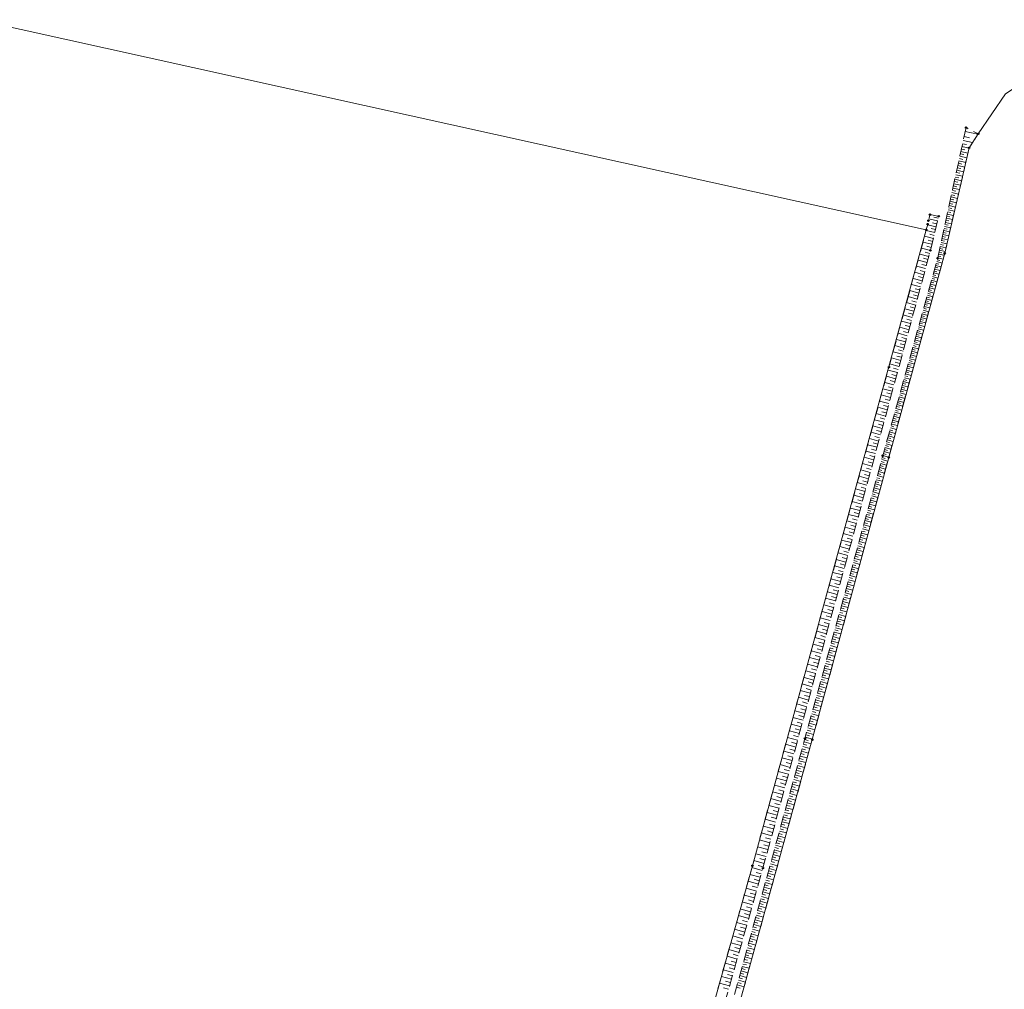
# Model space of a CAD drawing. Header units: metres. Extents: x 5548743 to 5556416, y 5707500 to 5714000.
# Tile 122 of 244: x 5552761 to 5552889, y 5711502 to 5711628. Entities that reach past the tile are written whole.
import ezdxf

# ---------------------------------------------------------------- set-up
doc = ezdxf.new("R2010")
doc.units = ezdxf.units.M
doc.linetypes.add('1.5_0.75', pattern=[2.25, 1.5, -0.75])
doc.layers.get('0').update_dxf_attribs({"color": 2, "lineweight": 5})

# ---------------------------------------------------------------- blocks, each defined once
blk = doc.blocks.new('PIKIETAW1891')
at = {"color": 0}
blk.add_circle((0, 0), 0.09, dxfattribs=at)

msp = doc.modelspace()

# ---------------------------------------------------------------- linework, layer by layer
at = {"layer": '000 Inne (niezydentyfikowane)', "color": 7, "linetype": 'CONTINUOUS', "lineweight": 18, "flags": 128}
for points in [[(5552883.48, 5711613.38), (5552885.12, 5711613.02)], [(5552883.14, 5711611.78), (5552883.66, 5711611.67)], [(5552883.23, 5711612.21), (5552884.44, 5711611.95)], [(5552883.34, 5711612.73), (5552884.04, 5711612.57)], [(5552882.85, 5711610.47), (5552883.31, 5711610.37)], [(5552882.92, 5711610.77), (5552883.84, 5711610.57)], [(5552882.98, 5711611.09), (5552883.45, 5711610.99)], [(5552883.06, 5711611.41), (5552883.98, 5711611.21)], [(5552882.59, 5711609.25), (5552883.04, 5711609.15)], [(5552882.65, 5711609.55), (5552883.55, 5711609.36)], [(5552882.72, 5711609.86), (5552883.17, 5711609.76)], [(5552882.78, 5711610.16), (5552883.69, 5711609.96)], [(5552882.26, 5711607.76), (5552883.14, 5711607.57)], [(5552882.33, 5711608.06), (5552882.77, 5711607.96)], [(5552882.39, 5711608.36), (5552883.28, 5711608.16)], [(5552882.46, 5711608.65), (5552882.9, 5711608.56)], [(5552882.52, 5711608.95), (5552883.42, 5711608.76)], [(5552882.01, 5711606.6), (5552882.87, 5711606.41)], [(5552882.07, 5711606.89), (5552882.51, 5711606.79)], [(5552882.13, 5711607.18), (5552883.01, 5711606.99)], [(5552882.2, 5711607.47), (5552882.64, 5711607.38)], [(5552881.7, 5711605.17), (5552882.12, 5711605.08)], [(5552881.76, 5711605.45), (5552882.61, 5711605.27)], [(5552881.82, 5711605.74), (5552882.25, 5711605.65)], [(5552881.88, 5711606.02), (5552882.74, 5711605.84)], [(5552881.95, 5711606.31), (5552882.38, 5711606.22)], [(5552881.45, 5711604.05), (5552881.87, 5711603.96)], [(5552881.51, 5711604.33), (5552882.35, 5711604.15)], [(5552881.58, 5711604.61), (5552881.99, 5711604.52)], [(5552881.64, 5711604.89), (5552882.48, 5711604.71)], [(5552881.16, 5711602.68), (5552881.97, 5711602.5)], [(5552881.21, 5711602.95), (5552881.62, 5711602.86)], [(5552881.27, 5711603.22), (5552882.09, 5711603.05)], [(5552881.33, 5711603.5), (5552881.75, 5711603.41)], [(5552881.39, 5711603.77), (5552882.22, 5711603.59)], [(5552879.9, 5711601.78), (5552878.77, 5711602.05)], [(5552879.81, 5711601.41), (5552879.25, 5711601.54)], [(5552879.99, 5711602.16), (5552879.43, 5711602.29)], [(5552880.86, 5711601.34), (5552881.26, 5711601.25)], [(5552880.92, 5711601.6), (5552881.72, 5711601.43)], [(5552880.98, 5711601.87), (5552881.38, 5711601.78)], [(5552881.04, 5711602.14), (5552881.84, 5711601.96)], [(5552881.1, 5711602.41), (5552881.5, 5711602.32)], [(5552879.54, 5711600.29), (5552878.42, 5711600.56)], [(5552879.72, 5711601.04), (5552878.6, 5711601.3)], [(5552879.45, 5711599.91), (5552878.89, 5711600.05)], [(5552879.63, 5711600.66), (5552879.07, 5711600.8)], [(5552880.64, 5711600.28), (5552881.02, 5711600.2)], [(5552880.69, 5711600.54), (5552881.47, 5711600.37)], [(5552880.75, 5711600.81), (5552881.14, 5711600.72)], [(5552880.81, 5711601.07), (5552881.6, 5711600.9)], [(5552879.17, 5711598.76), (5552878.01, 5711599.04)], [(5552879.36, 5711599.53), (5552878.22, 5711599.8)], [(5552879.27, 5711599.14), (5552878.69, 5711599.28)], [(5552880.35, 5711598.99), (5552881.12, 5711598.83)], [(5552880.41, 5711599.25), (5552880.79, 5711599.17)], [(5552880.47, 5711599.51), (5552881.23, 5711599.34)], [(5552880.52, 5711599.76), (5552880.91, 5711599.68)], [(5552880.58, 5711600.02), (5552881.35, 5711599.85)], [(5552878.77, 5711597.18), (5552877.59, 5711597.5)], [(5552878.98, 5711597.97), (5552877.8, 5711598.26)], [(5552878.88, 5711597.57), (5552878.29, 5711597.73)], [(5552879.08, 5711598.36), (5552878.49, 5711598.5)], [(5552880.08, 5711597.73), (5552880.45, 5711597.65)], [(5552880.13, 5711597.98), (5552880.88, 5711597.82)], [(5552880.19, 5711598.23), (5552880.57, 5711598.15)], [(5552880.24, 5711598.49), (5552881, 5711598.32)], [(5552880.3, 5711598.74), (5552880.68, 5711598.66)], [(5552878.56, 5711596.4), (5552877.38, 5711596.72)], [(5552878.66, 5711596.79), (5552878.07, 5711596.95)], [(5552879.72, 5711596.27), (5552880.07, 5711596.17)], [(5552879.79, 5711596.51), (5552880.48, 5711596.32)], [(5552879.86, 5711596.75), (5552880.2, 5711596.66)], [(5552879.92, 5711597), (5552880.62, 5711596.84)], [(5552879.97, 5711597.24), (5552880.33, 5711597.16)], [(5552880.03, 5711597.48), (5552880.76, 5711597.33)], [(5552878.13, 5711594.82), (5552876.95, 5711595.14)], [(5552878.34, 5711595.61), (5552877.16, 5711595.93)], [(5552878.24, 5711595.21), (5552877.64, 5711595.37)], [(5552878.45, 5711596), (5552877.86, 5711596.16)], [(5552879.39, 5711595.06), (5552880.08, 5711594.87)], [(5552879.45, 5711595.3), (5552879.8, 5711595.21)], [(5552879.52, 5711595.55), (5552880.22, 5711595.35)], [(5552879.59, 5711595.79), (5552879.93, 5711595.69)], [(5552879.65, 5711596.03), (5552880.35, 5711595.84)], [(5552877.91, 5711594.03), (5552876.73, 5711594.35)], [(5552877.81, 5711593.64), (5552877.22, 5711593.8)], [(5552878.02, 5711594.43), (5552877.43, 5711594.59)], [(5552879.05, 5711593.85), (5552879.4, 5711593.76)], [(5552879.12, 5711594.1), (5552879.82, 5711593.9)], [(5552879.18, 5711594.34), (5552879.53, 5711594.24)], [(5552879.25, 5711594.58), (5552879.95, 5711594.38)], [(5552879.32, 5711594.82), (5552879.67, 5711594.72)], [(5552877.49, 5711592.45), (5552876.3, 5711592.78)], [(5552877.7, 5711593.24), (5552876.52, 5711593.56)], [(5552877.59, 5711592.85), (5552877, 5711593.01)], [(5552878.65, 5711592.41), (5552879, 5711592.31)], [(5552878.71, 5711592.65), (5552879.42, 5711592.45)], [(5552878.78, 5711592.89), (5552879.13, 5711592.79)], [(5552878.85, 5711593.13), (5552879.55, 5711592.93)], [(5552878.92, 5711593.37), (5552879.27, 5711593.27)], [(5552878.98, 5711593.61), (5552879.68, 5711593.42)], [(5552877.06, 5711590.87), (5552875.87, 5711591.2)], [(5552877.27, 5711591.66), (5552876.09, 5711591.99)], [(5552877.16, 5711591.27), (5552876.57, 5711591.43)], [(5552877.38, 5711592.06), (5552876.79, 5711592.22)], [(5552878.31, 5711591.2), (5552879.02, 5711591)], [(5552878.38, 5711591.44), (5552878.73, 5711591.34)], [(5552878.44, 5711591.68), (5552879.15, 5711591.48)], [(5552878.51, 5711591.92), (5552878.87, 5711591.82)], [(5552878.58, 5711592.16), (5552879.29, 5711591.97)], [(5552876.84, 5711590.08), (5552875.66, 5711590.4)], [(5552876.74, 5711589.69), (5552876.14, 5711589.85)], [(5552876.95, 5711590.48), (5552876.36, 5711590.64)], [(5552877.97, 5711589.99), (5552878.33, 5711589.89)], [(5552878.04, 5711590.23), (5552878.76, 5711590.03)], [(5552878.11, 5711590.47), (5552878.47, 5711590.37)], [(5552878.18, 5711590.72), (5552878.89, 5711590.52)], [(5552878.24, 5711590.96), (5552878.6, 5711590.86)], [(5552876.41, 5711588.5), (5552875.22, 5711588.82)], [(5552876.63, 5711589.29), (5552875.44, 5711589.61)], [(5552876.52, 5711588.89), (5552875.93, 5711589.06)], [(5552877.64, 5711588.78), (5552878.36, 5711588.58)], [(5552877.71, 5711589.02), (5552878.06, 5711588.93)], [(5552877.77, 5711589.27), (5552878.49, 5711589.07)], [(5552877.84, 5711589.51), (5552878.2, 5711589.41)], [(5552877.91, 5711589.75), (5552878.62, 5711589.55)], [(5552876.2, 5711587.7), (5552875.01, 5711588.03)], [(5552876.09, 5711587.31), (5552875.5, 5711587.47)], [(5552876.31, 5711588.1), (5552875.71, 5711588.26)], [(5552877.24, 5711587.33), (5552877.96, 5711587.13)], [(5552877.3, 5711587.58), (5552877.66, 5711587.48)], [(5552877.37, 5711587.82), (5552878.09, 5711587.62)], [(5552877.44, 5711588.06), (5552877.8, 5711587.96)], [(5552877.5, 5711588.3), (5552878.22, 5711588.1)], [(5552877.57, 5711588.54), (5552877.93, 5711588.44)], [(5552875.77, 5711586.12), (5552874.58, 5711586.44)], [(5552875.98, 5711586.91), (5552874.79, 5711587.23)], [(5552875.87, 5711586.51), (5552875.28, 5711586.68)], [(5552876.9, 5711586.13), (5552877.26, 5711586.03)], [(5552876.97, 5711586.37), (5552877.69, 5711586.17)], [(5552877.04, 5711586.61), (5552877.4, 5711586.51)], [(5552877.1, 5711586.85), (5552877.83, 5711586.65)], [(5552877.17, 5711587.09), (5552877.53, 5711586.99)], [(5552875.34, 5711584.53), (5552874.14, 5711584.85)], [(5552875.55, 5711585.32), (5552874.36, 5711585.65)], [(5552875.44, 5711584.92), (5552874.85, 5711585.09)], [(5552875.66, 5711585.72), (5552875.06, 5711585.88)], [(5552876.56, 5711584.91), (5552877.29, 5711584.71)], [(5552876.63, 5711585.16), (5552877, 5711585.06)], [(5552876.7, 5711585.4), (5552877.43, 5711585.2)], [(5552876.77, 5711585.64), (5552877.13, 5711585.54)], [(5552876.83, 5711585.89), (5552877.56, 5711585.68)], [(5552875.12, 5711583.73), (5552873.93, 5711584.05)], [(5552875.01, 5711583.33), (5552874.41, 5711583.49)], [(5552875.23, 5711584.13), (5552874.63, 5711584.29)], [(5552876.22, 5711583.7), (5552876.59, 5711583.59)], [(5552876.29, 5711583.94), (5552877.03, 5711583.74)], [(5552876.36, 5711584.18), (5552876.73, 5711584.08)], [(5552876.43, 5711584.43), (5552877.16, 5711584.22)], [(5552876.5, 5711584.67), (5552876.86, 5711584.57)], [(5552874.69, 5711582.14), (5552873.49, 5711582.46)], [(5552874.9, 5711582.93), (5552873.71, 5711583.26)], [(5552874.8, 5711582.54), (5552874.2, 5711582.7)], [(5552875.82, 5711582.22), (5552876.18, 5711582.12)], [(5552875.88, 5711582.47), (5552876.62, 5711582.26)], [(5552875.95, 5711582.72), (5552876.32, 5711582.61)], [(5552876.02, 5711582.96), (5552876.76, 5711582.76)], [(5552876.09, 5711583.21), (5552876.46, 5711583.1)], [(5552876.16, 5711583.45), (5552876.89, 5711583.25)], [(5552874.47, 5711581.34), (5552873.27, 5711581.66)], [(5552874.36, 5711580.94), (5552873.76, 5711581.1)], [(5552874.58, 5711581.74), (5552873.98, 5711581.9)], [(5552875.47, 5711580.99), (5552876.22, 5711580.78)], [(5552875.54, 5711581.24), (5552875.91, 5711581.13)], [(5552875.61, 5711581.48), (5552876.35, 5711581.28)], [(5552875.68, 5711581.73), (5552876.05, 5711581.63)], [(5552875.75, 5711581.98), (5552876.49, 5711581.77)], [(5552874.04, 5711579.74), (5552872.83, 5711580.06)], [(5552874.25, 5711580.54), (5552873.05, 5711580.86)], [(5552874.14, 5711580.14), (5552873.54, 5711580.3)], [(5552875.13, 5711579.75), (5552875.5, 5711579.64)], [(5552875.2, 5711580), (5552875.94, 5711579.79)], [(5552875.27, 5711580.25), (5552875.64, 5711580.14)], [(5552875.33, 5711580.49), (5552876.08, 5711580.29)], [(5552875.4, 5711580.74), (5552875.78, 5711580.64)], [(5552873.6, 5711578.13), (5552872.39, 5711578.46)], [(5552873.82, 5711578.93), (5552872.61, 5711579.26)], [(5552873.71, 5711578.53), (5552873.11, 5711578.69)], [(5552873.93, 5711579.33), (5552873.33, 5711579.5)], [(5552874.78, 5711578.5), (5552875.53, 5711578.29)], [(5552874.85, 5711578.75), (5552875.22, 5711578.65)], [(5552874.92, 5711579), (5552875.67, 5711578.79)], [(5552874.99, 5711579.25), (5552875.36, 5711579.15)], [(5552875.06, 5711579.5), (5552875.81, 5711579.29)], [(5552873.38, 5711577.32), (5552872.17, 5711577.65)], [(5552873.27, 5711576.92), (5552872.67, 5711577.08)], [(5552873.49, 5711577.73), (5552872.89, 5711577.89)], [(5552874.43, 5711577.25), (5552874.81, 5711577.14)], [(5552874.5, 5711577.5), (5552875.26, 5711577.29)], [(5552874.57, 5711577.75), (5552874.95, 5711577.65)], [(5552874.64, 5711578), (5552875.39, 5711577.79)], [(5552874.71, 5711578.25), (5552875.09, 5711578.15)], [(5552872.94, 5711575.71), (5552871.73, 5711576.04)], [(5552873.16, 5711576.52), (5552871.95, 5711576.85)], [(5552873.05, 5711576.11), (5552872.45, 5711576.28)], [(5552874.08, 5711575.99), (5552874.84, 5711575.78)], [(5552874.15, 5711576.24), (5552874.53, 5711576.13)], [(5552874.22, 5711576.49), (5552874.98, 5711576.28)], [(5552874.29, 5711576.74), (5552874.67, 5711576.64)], [(5552874.36, 5711577), (5552875.12, 5711576.79)], [(5552872.72, 5711574.9), (5552871.51, 5711575.23)], [(5552872.61, 5711574.5), (5552872.01, 5711574.66)], [(5552872.83, 5711575.31), (5552872.23, 5711575.47)], [(5552873.73, 5711574.72), (5552874.11, 5711574.61)], [(5552873.8, 5711574.97), (5552874.56, 5711574.76)], [(5552873.87, 5711575.23), (5552874.25, 5711575.12)], [(5552873.94, 5711575.48), (5552874.7, 5711575.27)], [(5552874.01, 5711575.73), (5552874.39, 5711575.63)], [(5552872.28, 5711573.28), (5552871.07, 5711573.61)], [(5552872.5, 5711574.09), (5552871.29, 5711574.42)], [(5552872.39, 5711573.68), (5552871.79, 5711573.85)], [(5552873.37, 5711573.44), (5552874.14, 5711573.23)], [(5552873.45, 5711573.7), (5552873.83, 5711573.59)], [(5552873.52, 5711573.96), (5552874.28, 5711573.74)], [(5552873.59, 5711574.21), (5552873.97, 5711574.1)], [(5552873.66, 5711574.46), (5552874.42, 5711574.25)], [(5552871.84, 5711571.65), (5552870.62, 5711571.98)], [(5552872.06, 5711572.47), (5552870.84, 5711572.8)], [(5552871.95, 5711572.06), (5552871.34, 5711572.22)], [(5552872.17, 5711572.87), (5552871.56, 5711573.04)], [(5552873.02, 5711572.16), (5552873.4, 5711572.06)], [(5552873.09, 5711572.42), (5552873.86, 5711572.21)], [(5552873.16, 5711572.68), (5552873.55, 5711572.57)], [(5552873.23, 5711572.93), (5552874, 5711572.72)], [(5552873.3, 5711573.19), (5552873.69, 5711573.08)], [(5552871.62, 5711570.84), (5552870.4, 5711571.17)], [(5552871.73, 5711571.24), (5552871.12, 5711571.41)], [(5552872.66, 5711570.87), (5552873.44, 5711570.66)], [(5552872.73, 5711571.13), (5552873.12, 5711571.03)], [(5552872.8, 5711571.39), (5552873.58, 5711571.18)], [(5552872.87, 5711571.65), (5552873.26, 5711571.54)], [(5552872.95, 5711571.91), (5552873.72, 5711571.69)], [(5552871.18, 5711569.2), (5552869.95, 5711569.53)], [(5552871.4, 5711570.02), (5552870.17, 5711570.35)], [(5552871.29, 5711569.61), (5552870.68, 5711569.78)], [(5552871.51, 5711570.43), (5552870.9, 5711570.59)], [(5552872.3, 5711569.58), (5552872.69, 5711569.47)], [(5552872.38, 5711569.84), (5552873.16, 5711569.62)], [(5552872.45, 5711570.1), (5552872.84, 5711569.99)], [(5552872.52, 5711570.36), (5552873.3, 5711570.14)], [(5552872.59, 5711570.62), (5552872.98, 5711570.51)], [(5552870.96, 5711568.38), (5552869.73, 5711568.71)], [(5552871.07, 5711568.79), (5552870.45, 5711568.96)], [(5552871.94, 5711568.27), (5552872.73, 5711568.06)], [(5552872.02, 5711568.53), (5552872.41, 5711568.43)], [(5552872.09, 5711568.8), (5552872.87, 5711568.58)], [(5552872.16, 5711569.06), (5552872.55, 5711568.95)], [(5552872.23, 5711569.32), (5552873.01, 5711569.1)], [(5552870.51, 5711566.74), (5552869.28, 5711567.07)], [(5552870.73, 5711567.56), (5552869.5, 5711567.89)], [(5552870.62, 5711567.15), (5552870.01, 5711567.32)], [(5552870.84, 5711567.97), (5552870.23, 5711568.14)], [(5552871.58, 5711566.96), (5552871.98, 5711566.85)], [(5552871.66, 5711567.22), (5552872.45, 5711567)], [(5552871.73, 5711567.49), (5552872.12, 5711567.38)], [(5552871.8, 5711567.75), (5552872.59, 5711567.53)], [(5552871.87, 5711568.01), (5552872.27, 5711567.9)], [(5552870.29, 5711565.92), (5552869.05, 5711566.25)], [(5552870.17, 5711565.5), (5552869.56, 5711565.67)], [(5552870.4, 5711566.33), (5552869.78, 5711566.49)], [(5552871.22, 5711565.64), (5552872.02, 5711565.42)], [(5552871.29, 5711565.9), (5552871.69, 5711565.79)], [(5552871.37, 5711566.17), (5552872.16, 5711565.95)], [(5552871.44, 5711566.43), (5552871.83, 5711566.32)], [(5552871.51, 5711566.7), (5552872.3, 5711566.48)], [(5552869.84, 5711564.26), (5552868.6, 5711564.6)], [(5552870.06, 5711565.09), (5552868.83, 5711565.43)], [(5552869.95, 5711564.68), (5552869.33, 5711564.85)], [(5552870.93, 5711564.57), (5552871.73, 5711564.35)], [(5552871, 5711564.84), (5552871.4, 5711564.73)], [(5552871.07, 5711565.11), (5552871.87, 5711564.89)], [(5552871.15, 5711565.37), (5552871.54, 5711565.26)], [(5552869.61, 5711563.44), (5552868.37, 5711563.77)], [(5552869.5, 5711563.02), (5552868.88, 5711563.19)], [(5552869.73, 5711563.85), (5552869.11, 5711564.02)], [(5552870.56, 5711563.24), (5552870.96, 5711563.13)], [(5552870.63, 5711563.5), (5552871.44, 5711563.28)], [(5552870.71, 5711563.77), (5552871.11, 5711563.66)], [(5552870.78, 5711564.04), (5552871.58, 5711563.82)], [(5552870.85, 5711564.31), (5552871.25, 5711564.2)], [(5552869.16, 5711561.78), (5552867.92, 5711562.12)], [(5552869.39, 5711562.61), (5552868.15, 5711562.95)], [(5552869.28, 5711562.19), (5552868.66, 5711562.36)], [(5552870.19, 5711561.89), (5552871, 5711561.67)], [(5552870.26, 5711562.16), (5552870.67, 5711562.05)], [(5552870.34, 5711562.43), (5552871.15, 5711562.21)], [(5552870.41, 5711562.7), (5552870.81, 5711562.59)], [(5552870.48, 5711562.97), (5552871.29, 5711562.75)], [(5552868.94, 5711560.95), (5552867.69, 5711561.29)], [(5552868.83, 5711560.53), (5552868.2, 5711560.7)], [(5552869.05, 5711561.36), (5552868.43, 5711561.53)], [(5552869.82, 5711560.54), (5552870.22, 5711560.42)], [(5552869.89, 5711560.81), (5552870.7, 5711560.58)], [(5552869.96, 5711561.08), (5552870.37, 5711560.97)], [(5552870.04, 5711561.35), (5552870.85, 5711561.13)], [(5552870.11, 5711561.62), (5552870.52, 5711561.51)], [(5552868.49, 5711559.28), (5552867.24, 5711559.62)], [(5552868.71, 5711560.12), (5552867.46, 5711560.45)], [(5552868.6, 5711559.7), (5552867.98, 5711559.87)], [(5552869.52, 5711559.45), (5552869.93, 5711559.33)], [(5552869.59, 5711559.72), (5552870.41, 5711559.49)], [(5552869.67, 5711559.99), (5552870.07, 5711559.88)], [(5552869.74, 5711560.26), (5552870.56, 5711560.04)], [(5552868.03, 5711557.61), (5552866.78, 5711557.95)], [(5552868.26, 5711558.45), (5552867.01, 5711558.79)], [(5552868.15, 5711558.03), (5552867.52, 5711558.2)], [(5552868.37, 5711558.86), (5552867.75, 5711559.03)], [(5552869.14, 5711558.08), (5552869.96, 5711557.85)], [(5552869.21, 5711558.35), (5552869.63, 5711558.24)], [(5552869.29, 5711558.62), (5552870.11, 5711558.4)], [(5552869.36, 5711558.9), (5552869.78, 5711558.79)], [(5552869.44, 5711559.17), (5552870.26, 5711558.95)], [(5552867.81, 5711556.77), (5552866.55, 5711557.11)], [(5552867.92, 5711557.19), (5552867.29, 5711557.36)], [(5552868.76, 5711556.7), (5552869.17, 5711556.58)], [(5552868.83, 5711556.97), (5552869.66, 5711556.74)], [(5552868.91, 5711557.25), (5552869.32, 5711557.14)], [(5552868.99, 5711557.53), (5552869.81, 5711557.3)], [(5552869.06, 5711557.8), (5552869.48, 5711557.69)], [(5552867.35, 5711555.09), (5552866.09, 5711555.43)], [(5552867.58, 5711555.93), (5552866.32, 5711556.27)], [(5552867.46, 5711555.51), (5552866.83, 5711555.68)], [(5552867.69, 5711556.35), (5552867.06, 5711556.52)], [(5552868.45, 5711555.59), (5552868.87, 5711555.47)], [(5552868.53, 5711555.87), (5552869.36, 5711555.64)], [(5552868.61, 5711556.14), (5552869.02, 5711556.03)], [(5552868.68, 5711556.42), (5552869.51, 5711556.19)], [(5552867.12, 5711554.25), (5552865.86, 5711554.59)], [(5552867.24, 5711554.67), (5552866.61, 5711554.84)], [(5552868.07, 5711554.19), (5552868.91, 5711553.96)], [(5552868.15, 5711554.47), (5552868.57, 5711554.36)], [(5552868.22, 5711554.75), (5552869.06, 5711554.52)], [(5552868.3, 5711555.03), (5552868.72, 5711554.92)], [(5552868.38, 5711555.31), (5552869.21, 5711555.08)], [(5552866.66, 5711552.56), (5552865.4, 5711552.91)], [(5552866.89, 5711553.41), (5552865.63, 5711553.75)], [(5552866.78, 5711552.99), (5552866.15, 5711553.16)], [(5552867.01, 5711553.83), (5552866.38, 5711554)], [(5552867.76, 5711553.07), (5552868.6, 5711552.84)], [(5552867.84, 5711553.35), (5552868.26, 5711553.24)], [(5552867.91, 5711553.63), (5552868.76, 5711553.4)], [(5552867.99, 5711553.91), (5552868.41, 5711553.8)], [(5552866.44, 5711551.72), (5552865.17, 5711552.06)], [(5552866.55, 5711552.14), (5552865.92, 5711552.31)], [(5552867.37, 5711551.66), (5552867.8, 5711551.54)], [(5552867.45, 5711551.94), (5552868.3, 5711551.71)], [(5552867.53, 5711552.22), (5552867.95, 5711552.11)], [(5552867.6, 5711552.51), (5552868.45, 5711552.27)], [(5552867.68, 5711552.79), (5552868.11, 5711552.67)], [(5552865.98, 5711550.02), (5552864.7, 5711550.37)], [(5552866.21, 5711550.87), (5552864.93, 5711551.21)], [(5552866.09, 5711550.45), (5552865.45, 5711550.62)], [(5552866.32, 5711551.29), (5552865.69, 5711551.47)], [(5552867.06, 5711550.52), (5552867.49, 5711550.41)], [(5552867.14, 5711550.81), (5552867.99, 5711550.57)], [(5552867.22, 5711551.09), (5552867.64, 5711550.97)], [(5552867.29, 5711551.38), (5552868.14, 5711551.14)], [(5552865.74, 5711549.17), (5552864.47, 5711549.52)], [(5552865.86, 5711549.6), (5552865.22, 5711549.77)], [(5552866.67, 5711549.1), (5552867.53, 5711548.86)], [(5552866.74, 5711549.38), (5552867.17, 5711549.26)], [(5552866.82, 5711549.67), (5552867.68, 5711549.43)], [(5552866.9, 5711549.95), (5552867.33, 5711549.84)], [(5552866.98, 5711550.24), (5552867.84, 5711550)], [(5552865.28, 5711547.47), (5552864, 5711547.81)], [(5552865.51, 5711548.32), (5552864.24, 5711548.67)], [(5552865.4, 5711547.89), (5552864.76, 5711548.07)], [(5552865.63, 5711548.75), (5552864.99, 5711548.92)], [(5552866.35, 5711547.95), (5552867.21, 5711547.71)], [(5552866.43, 5711548.24), (5552866.86, 5711548.12)], [(5552866.51, 5711548.52), (5552867.37, 5711548.29)], [(5552866.59, 5711548.81), (5552867.02, 5711548.69)], [(5552865.05, 5711546.61), (5552863.77, 5711546.96)], [(5552865.17, 5711547.04), (5552864.53, 5711547.21)], [(5552865.95, 5711546.5), (5552866.39, 5711546.38)], [(5552866.03, 5711546.79), (5552866.9, 5711546.55)], [(5552866.11, 5711547.08), (5552866.55, 5711546.96)], [(5552866.19, 5711547.37), (5552867.06, 5711547.13)], [(5552866.27, 5711547.66), (5552866.7, 5711547.54)], [(5552864.59, 5711544.9), (5552863.3, 5711545.25)], [(5552864.82, 5711545.76), (5552863.54, 5711546.11)], [(5552864.7, 5711545.33), (5552864.06, 5711545.5)], [(5552864.93, 5711546.19), (5552864.29, 5711546.36)], [(5552865.63, 5711545.34), (5552866.07, 5711545.22)], [(5552865.71, 5711545.63), (5552866.59, 5711545.39)], [(5552865.79, 5711545.92), (5552866.23, 5711545.8)], [(5552865.87, 5711546.21), (5552866.74, 5711545.97)], [(5552864.35, 5711544.04), (5552863.07, 5711544.39)], [(5552864.47, 5711544.47), (5552863.83, 5711544.65)], [(5552865.31, 5711544.17), (5552865.75, 5711544.05)], [(5552865.39, 5711544.47), (5552866.27, 5711544.23)], [(5552865.47, 5711544.76), (5552865.91, 5711544.64)], [(5552865.55, 5711545.05), (5552866.43, 5711544.81)], [(5552863.89, 5711542.32), (5552862.6, 5711542.67)], [(5552864.12, 5711543.18), (5552862.83, 5711543.53)], [(5552864, 5711542.75), (5552863.36, 5711542.93)], [(5552864.24, 5711543.61), (5552863.59, 5711543.79)], [(5552864.91, 5711542.71), (5552865.79, 5711542.46)], [(5552864.99, 5711543), (5552865.43, 5711542.88)], [(5552865.07, 5711543.29), (5552865.95, 5711543.05)], [(5552865.15, 5711543.59), (5552865.59, 5711543.47)], [(5552865.23, 5711543.88), (5552866.11, 5711543.64)], [(5552863.65, 5711541.46), (5552862.36, 5711541.81)], [(5552863.77, 5711541.89), (5552863.12, 5711542.07)], [(5552864.58, 5711541.53), (5552865.47, 5711541.28)], [(5552864.66, 5711541.82), (5552865.11, 5711541.7)], [(5552864.74, 5711542.12), (5552865.63, 5711541.87)], [(5552864.83, 5711542.41), (5552865.27, 5711542.29)], [(5552863.18, 5711539.73), (5552861.89, 5711540.09)], [(5552863.42, 5711540.6), (5552862.12, 5711540.95)], [(5552863.3, 5711540.17), (5552862.65, 5711540.34)], [(5552863.54, 5711541.03), (5552862.89, 5711541.21)], [(5552864.26, 5711540.34), (5552865.15, 5711540.09)], [(5552864.34, 5711540.64), (5552864.78, 5711540.51)], [(5552864.42, 5711540.93), (5552865.31, 5711540.69)], [(5552864.5, 5711541.23), (5552864.95, 5711541.11)], [(5552862.95, 5711538.87), (5552861.65, 5711539.22)], [(5552863.07, 5711539.3), (5552862.42, 5711539.48)], [(5552863.84, 5711538.85), (5552864.29, 5711538.72)], [(5552863.93, 5711539.14), (5552864.83, 5711538.9)], [(5552864.01, 5711539.44), (5552864.46, 5711539.32)], [(5552864.09, 5711539.74), (5552864.99, 5711539.5)], [(5552864.17, 5711540.04), (5552864.62, 5711539.92)], [(5552862.71, 5711538), (5552861.41, 5711538.35)], [(5552862.6, 5711537.57), (5552861.94, 5711537.74)], [(5552862.83, 5711538.43), (5552862.18, 5711538.61)], [(5552863.51, 5711537.64), (5552863.97, 5711537.52)], [(5552863.6, 5711537.95), (5552864.5, 5711537.7)], [(5552863.68, 5711538.25), (5552864.13, 5711538.12)], [(5552863.76, 5711538.55), (5552864.66, 5711538.3)], [(5552862.24, 5711536.26), (5552860.94, 5711536.61)], [(5552862.48, 5711537.13), (5552861.17, 5711537.48)], [(5552862.36, 5711536.7), (5552861.71, 5711536.87)], [(5552863.18, 5711536.44), (5552863.64, 5711536.31)], [(5552863.26, 5711536.74), (5552864.17, 5711536.49)], [(5552863.35, 5711537.04), (5552863.8, 5711536.92)], [(5552863.43, 5711537.34), (5552864.34, 5711537.09)], [(5552862.01, 5711535.39), (5552860.7, 5711535.74)], [(5552861.89, 5711534.95), (5552861.23, 5711535.13)], [(5552862.12, 5711535.82), (5552861.47, 5711536)], [(5552862.85, 5711535.22), (5552863.3, 5711535.1)], [(5552862.93, 5711535.53), (5552863.84, 5711535.28)], [(5552863.01, 5711535.83), (5552863.47, 5711535.71)], [(5552863.1, 5711536.13), (5552864.01, 5711535.88)], [(5552861.53, 5711533.64), (5552860.22, 5711534)], [(5552861.77, 5711534.52), (5552860.46, 5711534.87)], [(5552861.65, 5711534.08), (5552860.99, 5711534.26)], [(5552862.51, 5711534.01), (5552862.97, 5711533.88)], [(5552862.6, 5711534.31), (5552863.51, 5711534.06)], [(5552862.68, 5711534.61), (5552863.14, 5711534.49)], [(5552862.76, 5711534.92), (5552863.68, 5711534.67)], [(5552861.29, 5711532.77), (5552859.98, 5711533.12)], [(5552861.17, 5711532.33), (5552860.52, 5711532.5)], [(5552861.41, 5711533.2), (5552860.76, 5711533.38)], [(5552862.09, 5711532.48), (5552863.01, 5711532.23)], [(5552862.18, 5711532.79), (5552862.63, 5711532.66)], [(5552862.26, 5711533.09), (5552863.17, 5711532.84)], [(5552862.34, 5711533.4), (5552862.8, 5711533.27)], [(5552862.43, 5711533.7), (5552863.34, 5711533.45)], [(5552860.82, 5711531.01), (5552859.5, 5711531.37)], [(5552861.06, 5711531.89), (5552859.74, 5711532.24)], [(5552860.94, 5711531.45), (5552860.28, 5711531.63)], [(5552861.76, 5711531.26), (5552862.67, 5711531.01)], [(5552861.84, 5711531.57), (5552862.3, 5711531.44)], [(5552861.93, 5711531.87), (5552862.84, 5711531.62)], [(5552862.01, 5711532.18), (5552862.47, 5711532.05)], [(5552860.58, 5711530.13), (5552859.26, 5711530.49)], [(5552860.7, 5711530.57), (5552860.04, 5711530.75)], [(5552861.42, 5711530.05), (5552862.34, 5711529.79)], [(5552861.51, 5711530.35), (5552861.96, 5711530.22)], [(5552861.59, 5711530.65), (5552862.5, 5711530.4)], [(5552861.67, 5711530.96), (5552862.13, 5711530.83)], [(5552860.1, 5711528.36), (5552858.78, 5711528.72)], [(5552860.34, 5711529.25), (5552859.02, 5711529.61)], [(5552860.22, 5711528.81), (5552859.56, 5711528.99)], [(5552860.46, 5711529.69), (5552859.8, 5711529.87)], [(5552861.09, 5711528.83), (5552862, 5711528.58)], [(5552861.17, 5711529.13), (5552861.63, 5711529.01)], [(5552861.26, 5711529.44), (5552862.17, 5711529.19)], [(5552861.34, 5711529.74), (5552861.8, 5711529.62)], [(5552859.86, 5711527.48), (5552858.53, 5711527.84)], [(5552859.98, 5711527.92), (5552859.32, 5711528.1)], [(5552860.75, 5711527.61), (5552861.67, 5711527.36)], [(5552860.84, 5711527.92), (5552861.29, 5711527.79)], [(5552860.92, 5711528.22), (5552861.83, 5711527.97)], [(5552861, 5711528.52), (5552861.46, 5711528.4)], [(5552859.38, 5711525.71), (5552858.05, 5711526.07)], [(5552859.62, 5711526.59), (5552858.29, 5711526.96)], [(5552859.5, 5711526.15), (5552858.83, 5711526.33)], [(5552859.74, 5711527.04), (5552859.08, 5711527.22)], [(5552860.34, 5711526.09), (5552860.79, 5711525.97)], [(5552860.42, 5711526.4), (5552861.33, 5711526.15)], [(5552860.5, 5711526.7), (5552860.96, 5711526.58)], [(5552860.59, 5711527.01), (5552861.5, 5711526.75)], [(5552860.67, 5711527.31), (5552861.13, 5711527.18)], [(5552859.14, 5711524.82), (5552857.81, 5711525.18)], [(5552859.26, 5711525.26), (5552858.59, 5711525.44)], [(5552860, 5711524.88), (5552860.46, 5711524.75)], [(5552860.09, 5711525.18), (5552861, 5711524.93)], [(5552860.17, 5711525.49), (5552860.62, 5711525.36)], [(5552860.25, 5711525.79), (5552861.16, 5711525.54)], [(5552858.9, 5711523.93), (5552857.56, 5711524.29)], [(5552858.78, 5711523.48), (5552858.11, 5711523.67)], [(5552859.02, 5711524.37), (5552858.35, 5711524.56)], [(5552859.67, 5711523.67), (5552860.12, 5711523.54)], [(5552859.75, 5711523.97), (5552860.66, 5711523.72)], [(5552859.84, 5711524.27), (5552860.29, 5711524.15)], [(5552859.92, 5711524.58), (5552860.83, 5711524.33)], [(5552858.41, 5711522.15), (5552857.07, 5711522.51)], [(5552858.65, 5711523.04), (5552857.32, 5711523.4)], [(5552858.53, 5711522.59), (5552857.86, 5711522.77)], [(5552859.33, 5711522.45), (5552859.79, 5711522.33)], [(5552859.42, 5711522.76), (5552860.33, 5711522.51)], [(5552859.5, 5711523.06), (5552859.96, 5711522.93)], [(5552859.58, 5711523.36), (5552860.49, 5711523.11)], [(5552858.17, 5711521.25), (5552856.83, 5711521.62)], [(5552858.05, 5711520.8), (5552857.38, 5711520.99)], [(5552858.29, 5711521.7), (5552857.62, 5711521.88)], [(5552859, 5711521.24), (5552859.46, 5711521.12)], [(5552859.08, 5711521.54), (5552859.99, 5711521.29)], [(5552859.17, 5711521.85), (5552859.62, 5711521.72)], [(5552859.25, 5711522.15), (5552860.16, 5711521.9)], [(5552857.68, 5711519.46), (5552856.34, 5711519.82)], [(5552857.93, 5711520.36), (5552856.58, 5711520.72)], [(5552857.81, 5711519.91), (5552857.13, 5711520.09)], [(5552858.58, 5711519.73), (5552859.49, 5711519.48)], [(5552858.67, 5711520.03), (5552859.12, 5711519.9)], [(5552858.75, 5711520.33), (5552859.66, 5711520.08)], [(5552858.83, 5711520.63), (5552859.29, 5711520.51)], [(5552858.92, 5711520.94), (5552859.83, 5711520.69)], [(5552857.44, 5711518.56), (5552856.09, 5711518.93)], [(5552857.56, 5711519.01), (5552856.89, 5711519.19)], [(5552858.25, 5711518.51), (5552859.16, 5711518.27)], [(5552858.33, 5711518.82), (5552858.79, 5711518.69)], [(5552858.42, 5711519.12), (5552859.33, 5711518.87)], [(5552858.5, 5711519.42), (5552858.96, 5711519.3)], [(5552856.94, 5711516.77), (5552855.6, 5711517.15)], [(5552857.19, 5711517.66), (5552855.85, 5711518.04)], [(5552857.07, 5711517.22), (5552856.4, 5711517.41)], [(5552857.32, 5711518.11), (5552856.64, 5711518.29)], [(5552857.92, 5711517.3), (5552858.83, 5711517.06)], [(5552858, 5711517.61), (5552858.46, 5711517.48)], [(5552858.08, 5711517.91), (5552858.99, 5711517.66)], [(5552858.17, 5711518.21), (5552858.62, 5711518.09)], [(5552856.69, 5711515.88), (5552855.35, 5711516.26)], [(5552856.81, 5711516.32), (5552856.14, 5711516.51)], [(5552857.59, 5711516.1), (5552858.49, 5711515.85)], [(5552857.67, 5711516.4), (5552858.12, 5711516.27)], [(5552857.75, 5711516.7), (5552858.66, 5711516.45)], [(5552857.84, 5711517), (5552858.29, 5711516.88)], [(5552856.43, 5711514.99), (5552855.1, 5711515.36)], [(5552856.31, 5711514.54), (5552855.64, 5711514.73)], [(5552856.56, 5711515.43), (5552855.89, 5711515.62)], [(5552857.17, 5711514.58), (5552857.62, 5711514.46)], [(5552857.25, 5711514.89), (5552858.16, 5711514.64)], [(5552857.34, 5711515.19), (5552857.79, 5711515.06)], [(5552857.42, 5711515.49), (5552858.33, 5711515.24)], [(5552857.5, 5711515.79), (5552857.96, 5711515.67)], [(5552855.93, 5711513.21), (5552854.6, 5711513.59)], [(5552856.18, 5711514.1), (5552854.85, 5711514.47)], [(5552856.06, 5711513.65), (5552855.39, 5711513.84)], [(5552856.84, 5711513.38), (5552857.29, 5711513.25)], [(5552856.92, 5711513.68), (5552857.83, 5711513.43)], [(5552857, 5711513.98), (5552857.46, 5711513.86)], [(5552857.09, 5711514.28), (5552857.99, 5711514.03)], [(5552855.68, 5711512.32), (5552854.35, 5711512.7)], [(5552855.55, 5711511.88), (5552854.89, 5711512.07)], [(5552855.81, 5711512.77), (5552855.14, 5711512.96)], [(5552856.51, 5711512.17), (5552856.96, 5711512.05)], [(5552856.59, 5711512.47), (5552857.49, 5711512.22)], [(5552856.67, 5711512.77), (5552857.12, 5711512.65)], [(5552856.76, 5711513.07), (5552857.66, 5711512.83)], [(5552855.18, 5711510.56), (5552853.86, 5711510.93)], [(5552855.43, 5711511.44), (5552854.1, 5711511.82)], [(5552855.3, 5711511), (5552854.64, 5711511.19)], [(5552856.17, 5711510.96), (5552856.63, 5711510.84)], [(5552856.26, 5711511.26), (5552857.16, 5711511.02)], [(5552856.34, 5711511.57), (5552856.79, 5711511.44)], [(5552856.42, 5711511.87), (5552857.33, 5711511.62)], [(5552854.93, 5711509.68), (5552853.61, 5711510.05)], [(5552855.05, 5711510.12), (5552854.39, 5711510.31)], [(5552855.84, 5711509.76), (5552856.29, 5711509.63)], [(5552855.93, 5711510.06), (5552856.83, 5711509.81)], [(5552856.01, 5711510.36), (5552856.46, 5711510.24)], [(5552856.09, 5711510.66), (5552857, 5711510.41)], [(5552854.43, 5711507.92), (5552853.12, 5711508.3)], [(5552854.68, 5711508.8), (5552853.36, 5711509.17)], [(5552854.56, 5711508.36), (5552853.9, 5711508.55)], [(5552854.81, 5711509.24), (5552854.15, 5711509.43)], [(5552855.43, 5711508.25), (5552856.33, 5711508)], [(5552855.51, 5711508.55), (5552855.96, 5711508.43)], [(5552855.59, 5711508.85), (5552856.5, 5711508.6)], [(5552855.68, 5711509.15), (5552856.13, 5711509.03)], [(5552855.76, 5711509.46), (5552856.66, 5711509.21)], [(5552854.18, 5711507.05), (5552852.87, 5711507.42)], [(5552854.31, 5711507.49), (5552853.65, 5711507.67)], [(5552855.1, 5711507.05), (5552856, 5711506.8)], [(5552855.18, 5711507.35), (5552855.63, 5711507.22)], [(5552855.26, 5711507.65), (5552856.17, 5711507.4)], [(5552855.35, 5711507.95), (5552855.8, 5711507.83)], [(5552853.69, 5711505.3), (5552852.38, 5711505.67)], [(5552853.94, 5711506.18), (5552852.63, 5711506.55)], [(5552853.81, 5711505.74), (5552853.16, 5711505.92)], [(5552854.06, 5711506.61), (5552853.41, 5711506.8)], [(5552854.77, 5711505.84), (5552855.67, 5711505.6)], [(5552854.85, 5711506.14), (5552855.3, 5711506.02)], [(5552854.93, 5711506.45), (5552855.83, 5711506.2)], [(5552855.01, 5711506.75), (5552855.47, 5711506.62)], [(5552853.44, 5711504.43), (5552852.14, 5711504.8)], [(5552853.57, 5711504.87), (5552852.91, 5711505.05)], [(5552854.44, 5711504.64), (5552855.34, 5711504.39)], [(5552854.52, 5711504.94), (5552854.97, 5711504.82)], [(5552854.6, 5711505.24), (5552855.5, 5711504.99)], [(5552854.68, 5711505.54), (5552855.13, 5711505.42)], [(5552853.2, 5711503.57), (5552851.9, 5711503.94)], [(5552853.07, 5711503.13), (5552852.42, 5711503.32)], [(5552853.32, 5711504), (5552852.67, 5711504.18)], [(5552854.02, 5711503.14), (5552854.47, 5711503.01)], [(5552854.1, 5711503.44), (5552855.01, 5711503.19)], [(5552854.19, 5711503.74), (5552854.64, 5711503.62)], [(5552854.27, 5711504.04), (5552855.17, 5711503.79)], [(5552854.35, 5711504.34), (5552854.8, 5711504.22)], [(5552852.95, 5711502.7), (5552851.65, 5711503.07)], [(5552852.83, 5711502.27), (5552852.18, 5711502.45)], [(5552853.86, 5711502.54), (5552854.31, 5711502.41)], [(5552853.94, 5711502.84), (5552854.84, 5711502.59)]]:
    msp.add_lwpolyline(points, dxfattribs=at)
at = {"layer": 'skarpa nieumocniona', "color": 7, "linetype": '1.5_0.75', "lineweight": 18, "flags": 128}
for points in [[(5552883.59, 5711613.87), (5552879.91, 5711596.95), (5552872.8, 5711571.38), (5552862.72, 5711534.76), (5552853.12, 5711499.86), (5552844.18, 5711468.88), (5552832.03, 5711424.73), (5552829.9, 5711417.79), (5552817.6, 5711374.1), (5552818.6, 5711373.95), (5552830.88, 5711417.59), (5552833.04, 5711424.38), (5552845.14, 5711468.53), (5552854.03, 5711499.65), (5552863.66, 5711534.6), (5552873.57, 5711571.15), (5552880.83, 5711597.59), (5552883.99, 5711611.24), (5552885.16, 5711613.08)], [(5552883.59, 5711613.87), (5552879.91, 5711596.95), (5552872.8, 5711571.38), (5552862.72, 5711534.76), (5552853.12, 5711499.86), (5552844.18, 5711468.88), (5552832.03, 5711424.73), (5552829.9, 5711417.79), (5552817.6, 5711374.1), (5552818.6, 5711373.95), (5552830.88, 5711417.59), (5552833.04, 5711424.38), (5552845.14, 5711468.53), (5552854.03, 5711499.65), (5552863.66, 5711534.6), (5552873.57, 5711571.15), (5552880.83, 5711597.59), (5552883.99, 5711611.24), (5552885.16, 5711613.08)], [(5552841.2, 5711465.77), (5552832.87, 5711434.97), (5552815.62, 5711374.47), (5552816.98, 5711374.27), (5552842.38, 5711465.4), (5552857.28, 5711517.97), (5552878.98, 5711597.96), (5552880.05, 5711602.4), (5552878.9, 5711602.6), (5552878.72, 5711601.82), (5552878.62, 5711601.37), (5552878.44, 5711600.62), (5552873.6, 5711582.86), (5552855.91, 5711518.26)], [(5552841.2, 5711465.77), (5552832.87, 5711434.97), (5552815.62, 5711374.47), (5552816.98, 5711374.27), (5552842.38, 5711465.4), (5552857.28, 5711517.97), (5552878.98, 5711597.96), (5552880.05, 5711602.4), (5552878.9, 5711602.6), (5552878.72, 5711601.82), (5552878.62, 5711601.37), (5552878.44, 5711600.62), (5552873.6, 5711582.86), (5552855.91, 5711518.26)]]:
    msp.add_lwpolyline(points, close=True, dxfattribs=at)
at = {"layer": 'woda stojąca', "color": 141, "linetype": 'CONTINUOUS', "lineweight": 18, "flags": 128}
msp.add_lwpolyline([(5552815.62, 5711374.47), (5552832.87, 5711434.97), (5552841.2, 5711465.77), (5552855.91, 5711518.26), (5552878.44, 5711600.62), (5552755.51, 5711627.85), (5552746.59, 5711608.01), (5552737.18, 5711585.8), (5552727.88, 5711559.92), (5552695.83, 5711469.66), (5552685.28, 5711430.17), (5552684.92, 5711424.88), (5552698.21, 5711401.31), (5552712.84, 5711386.28), (5552736.25, 5711377.76), (5552739.93, 5711370.53), (5552755.89, 5711371.71)], close=True, dxfattribs=at)
msp.add_lwpolyline([(5552987.8, 5711477.39), (5553009.3, 5711549.58), (5553009.25, 5711560.73), (5553005.45, 5711577.29), (5552997.04, 5711606), (5552993.66, 5711611.6), (5552990.32, 5711614.06), (5552982.1, 5711618.33), (5552972.78, 5711622.08), (5552962.35, 5711623.8), (5552938.83, 5711626.21), (5552918.25, 5711626.47), (5552915.64, 5711625.76), (5552905.37, 5711625.52), (5552894.11, 5711621.78), (5552888.71, 5711618.26), (5552885.16, 5711613.08), (5552883.99, 5711611.24), (5552880.83, 5711597.59), (5552873.57, 5711571.15), (5552863.66, 5711534.6), (5552854.03, 5711499.65)], dxfattribs=at)

# ---------------------------------------------------------------- block references
at = {"layer": 'Punkt roboczy BDOT GESUT K1', "color": 6, "linetype": 'CONTINUOUS', "lineweight": 18}
for p in [(5552883.59, 5711613.87), (5552885.16, 5711613.08), (5552885.16, 5711613.08), (5552883.99, 5711611.24), (5552883.99, 5711611.24), (5552878.9, 5711602.6), (5552878.62, 5711601.37), (5552878.72, 5711601.82), (5552880.05, 5711602.4), (5552878.44, 5711600.62), (5552878.44, 5711600.62), (5552878.98, 5711597.96), (5552880.83, 5711597.59), (5552880.83, 5711597.59), (5552879.91, 5711596.95), (5552873.6, 5711582.86), (5552872.8, 5711571.38), (5552873.57, 5711571.15), (5552873.57, 5711571.15), (5552862.72, 5711534.76), (5552863.66, 5711534.6), (5552863.66, 5711534.6), (5552855.91, 5711518.26), (5552855.91, 5711518.26), (5552857.28, 5711517.97)]:
    msp.add_blockref('PIKIETAW1891', p, dxfattribs=at)

doc.saveas('drawing.dxf')
